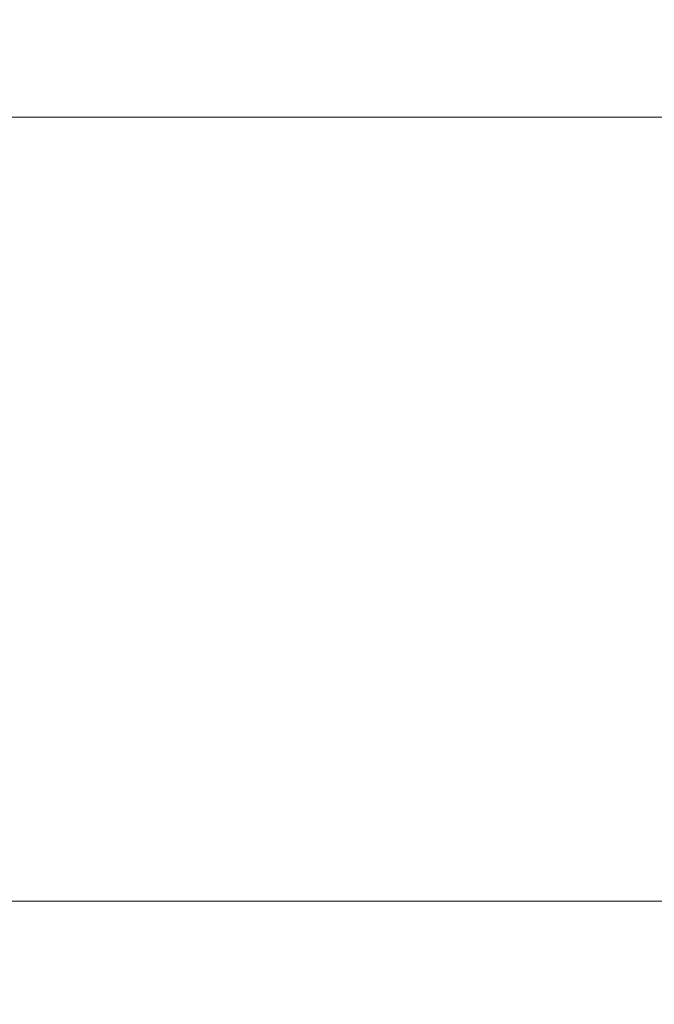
# Model space of a CAD drawing. Header units: centimetres. Extents: x -17.4 to 18.6, y -81.9 to -79.9.
# Tile 77 of 256: x -17.418645 to -17.41837, y -80.414766 to -80.41434. Entities that reach past the tile are written whole.
import ezdxf

# ---------------------------------------------------------------- set-up
doc = ezdxf.new("R2010")
doc.units = ezdxf.units.CM
doc.header["$LTSCALE"] = 2.54
doc.layers.add('Lucido design-1', color=7, linetype='Continuous')

# ---------------------------------------------------------------- blocks, each defined once
blk = doc.blocks.new('Gruppo-8-1')
at = {"color": 178, "linetype": 'Continuous', "lineweight": 9}
for points in [[(18.58108023, -80.41472129, -2376.53716173), (-17.41891977, -80.41472129, -2376.53716173), (-17.41891977, -80.41319283, -2376.5371454), (18.58108023, -80.41319283, -2376.5371454)], [(18.58108023, -80.41354768, -2376.31815474), (-17.41891977, -80.41354768, -2376.31815474), (-17.41891977, -80.4143821, -2376.31807869), (18.58108023, -80.4143821, -2376.31807869)], [(18.58108023, -80.4143821, -2376.31807869), (-17.41891977, -80.4143821, -2376.31807869), (-17.41891977, -80.41521629, -2376.31800016), (18.58108023, -80.41521629, -2376.31800016)], [(18.58108023, -80.41624979, -2376.53717339), (-17.41891977, -80.41624979, -2376.53717339), (-17.41891977, -80.41472129, -2376.53716173), (18.58108023, -80.41472129, -2376.53716173)]]:
    blk.add_3dface(points, dxfattribs=at)
blk = doc.blocks.new('Gruppo-9-1')
at = {"color": 12, "true_color": 0xbb0000}
blk.add_blockref('Gruppo-8-1', (0, 0), dxfattribs=at)

msp = doc.modelspace()

# ---------------------------------------------------------------- block references
at = {"layer": 'Lucido design-1', "color": 12, "true_color": 0xbb0000}
msp.add_blockref('Gruppo-9-1', (0, 0), dxfattribs=at)

doc.saveas('drawing.dxf')
